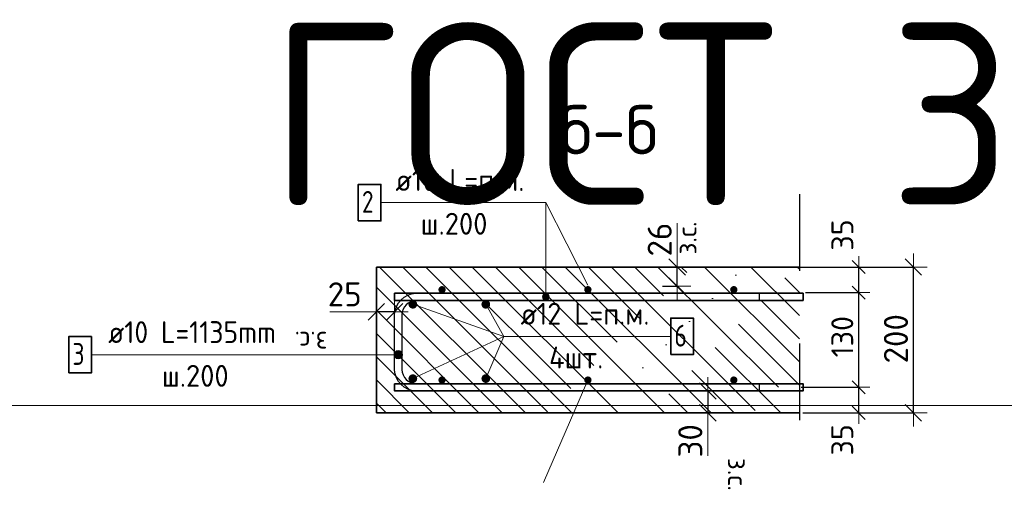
# Model space of a CAD drawing. Header units: metres. Extents: x -38 to 100, y -15 to 19.
# Tile 45 of 63: x 71.674 to 73.023, y 7.225 to 7.881. Entities that reach past the tile are written whole.
import ezdxf

# ---------------------------------------------------------------- set-up
doc = ezdxf.new("R2010")
doc.units = ezdxf.units.M
doc.header["$PDMODE"] = 65
doc.linetypes.add('______4', pattern=[0.135, 0.105, -0.03])
for name, color, linetype, lineweight in [('XR$4$Арм. стержнями верхней зоны', 180, 'Continuous', 35), ('XR$4$Арм. стержнями нижней зоны', 180, 'Continuous', 35), ('XR$4$Арм.стержн. Арматура края', 96, 'Continuous', 35), ('XR$4$Арм.стержн. Доп. арматура', 180, 'Continuous', 35), ('XR$4$Размерная линия (1)', 7, 'Continuous', 13), ('XR$4$Размерная линия_ общее', 7, 'Continuous', 13)]:
    doc.layers.add(name, color=color, linetype=linetype, lineweight=lineweight)
doc.styles.add('ISOCPEUR', font='txt')
doc.dimstyles.new('DIMSTYLE_17', dxfattribs={"dimtxt": 0.03, "dimasz": 0.03, "dimexe": 0, "dimexo": 0, "dimgap": 0.015, "dimtad": 2, "dimdec": 0, "dimlfac": 1000, "dimrnd": 1, "dimzin": 12, "dimdsep": 46, "dimtxsty": 'ISOCPEUR', "dimblk1": 'ALL_ML_STRICH', "dimblk2": 'ALL_ML_STRICH', "dimsah": 1, "dimcen": 0, "dimclrd": 7, "dimclre": 256, "dimclrt": 7, "dimadec": 0, "dimazin": 0, "dimtfac": 1, "dimtdec": 0, "dimtix": 1, "dimtmove": 2, "dimatfit": 3, "dimfxl": 0, "dimtvp": 1.2, "dimtzin": 0, "dimlwd": 0, "dimlwe": -3, "dimarcsym": 0})
doc.dimstyles.new('DIMSTYLE_19', dxfattribs={"dimtxt": 0.033, "dimasz": 0.0375, "dimexe": 0, "dimexo": 0, "dimgap": 0.0165, "dimtad": 2, "dimdec": 0, "dimlfac": 1000, "dimrnd": 1, "dimzin": 12, "dimdsep": 46, "dimtxsty": 'ISOCPEUR', "dimblk1": 'ALL_ML_STRICH', "dimblk2": 'ALL_ML_STRICH', "dimsah": 1, "dimcen": 0, "dimclrd": 7, "dimclre": 256, "dimclrt": 7, "dimadec": 0, "dimazin": 0, "dimtfac": 1, "dimtdec": 0, "dimtix": 1, "dimtmove": 2, "dimatfit": 3, "dimfxl": 0, "dimtvp": 1.2, "dimtzin": 0, "dimlwd": 0, "dimlwe": -3, "dimarcsym": 0})
doc.dimstyles.new('DIMSTYLE_20', dxfattribs={"dimtxt": 0.03, "dimasz": 0.03, "dimexe": 0, "dimexo": 0, "dimgap": 0.015, "dimtad": 2, "dimdec": 0, "dimlfac": 1000, "dimrnd": 1, "dimzin": 12, "dimdsep": 46, "dimtxsty": 'ISOCPEUR', "dimblk1": 'ALL_ML_STRICH', "dimblk2": 'ALL_ML_STRICH', "dimsah": 1, "dimcen": 0, "dimclrd": 7, "dimclre": 256, "dimclrt": 7, "dimadec": 0, "dimazin": 0, "dimtfac": 1, "dimtdec": 0, "dimtix": 1, "dimtmove": 2, "dimatfit": 3, "dimfxl": 0, "dimtzin": 0, "dimlwd": 0, "dimlwe": -3, "dimarcsym": 0})
doc.dimstyles.new('DIMSTYLE_9', dxfattribs={"dimtxt": 0.033, "dimasz": 0.0375, "dimexe": 0, "dimexo": 0, "dimgap": 0.0165, "dimtad": 2, "dimdec": 0, "dimlfac": 1000, "dimrnd": 1, "dimzin": 12, "dimdsep": 46, "dimtxsty": 'ISOCPEUR', "dimblk1": 'ALL_ML_STRICH', "dimblk2": 'ALL_ML_STRICH', "dimsah": 1, "dimcen": 0, "dimclrd": 7, "dimclre": 256, "dimclrt": 7, "dimadec": 0, "dimazin": 0, "dimtfac": 1, "dimtdec": 0, "dimtix": 1, "dimtmove": 2, "dimatfit": 3, "dimfxl": 0, "dimtzin": 0, "dimlwd": 0, "dimlwe": -3, "dimarcsym": 0})

# ---------------------------------------------------------------- blocks, each defined once
blk = doc.blocks.new('ALL_ML_STRICH')
at = {"color": 0, "linetype": 'ByBlock', "lineweight": -2}
for p, q in [((0, -0.5), (0, 0.5)), ((-1, 0), (0.5, 0)), ((-0.3, -0.3), (0.3, 0.3))]:
    blk.add_line(p, q, dxfattribs=at)
blk = doc.blocks.new('*D332')
at = {"layer": 'DEFPOINTS', "color": 7, "linetype": 'Continuous', "lineweight": 13, "transparency": 33554687}
for p in [(72.7273, 7.5419), (72.7273, 7.3419), (72.8988, 7.3419)]:
    blk.add_point(p, dxfattribs=at)
at = {"layer": 'XR$4$Размерная линия_ общее', "color": 253, "linetype": 'Continuous', "lineweight": -2, "true_color": 0xa0a0a0, "transparency": 33554687}
for p, q in [((72.7473, 7.5419), (72.8988, 7.5419)), ((72.7473, 7.3419), (72.8988, 7.3419))]:
    blk.add_line(p, q, dxfattribs=at)
at = {"layer": 'XR$4$Размерная линия_ общее', "color": 7, "linetype": 'Continuous', "lineweight": -2, "transparency": 33554687}
blk.add_line((72.8988, 7.3419), (72.8988, 7.5419), dxfattribs=at)
at = {"layer": 'XR$4$Размерная линия_ общее', "color": 7, "linetype": 'Continuous', "lineweight": 13, "transparency": 33554687, "xscale": 0.0375, "yscale": 0.0375, "zscale": 0.0375}
for p, rotation in [((72.8988, 7.5419), 90), ((72.8988, 7.3419), 270)]:
    blk.add_blockref('ALL_ML_STRICH', p, dxfattribs=dict(at, rotation=rotation))
at = {"layer": 'XR$4$Размерная линия_ общее', "color": 7, "linetype": 'Continuous', "lineweight": 13, "transparency": 33554687, "insert": (72.8748, 7.4435), "char_height": 0.033, "width": 0.099, "attachment_point": 5, "rotation": 90, "style": 'ISOCPEUR'}
blk.add_mtext('\\A1;{200}', dxfattribs=at)
blk = doc.blocks.new('*D333')
at = {"layer": 'DEFPOINTS', "color": 7, "linetype": 'Continuous', "lineweight": 13, "transparency": 33554687}
for p in [(72.7247, 7.3769), (72.744, 7.3419), (72.8238, 7.3419)]:
    blk.add_point(p, dxfattribs=at)
at = {"layer": 'XR$4$Размерная линия (1)', "color": 9, "linetype": 'Continuous', "lineweight": -2, "true_color": 0xc7c7c7, "transparency": 33554687}
for p, q in [((72.7447, 7.3769), (72.8238, 7.3769)), ((72.764, 7.3419), (72.8238, 7.3419))]:
    blk.add_line(p, q, dxfattribs=at)
at = {"layer": 'XR$4$Размерная линия (1)', "color": 7, "linetype": 'Continuous', "lineweight": -2, "transparency": 33554687}
blk.add_line((72.8238, 7.3419), (72.8238, 7.3769), dxfattribs=at)
at = {"layer": 'XR$4$Размерная линия (1)', "color": 7, "linetype": 'Continuous', "lineweight": 13, "transparency": 33554687, "xscale": 0.03, "yscale": 0.03, "zscale": 0.03}
for p, rotation in [((72.8238, 7.3769), 90), ((72.8238, 7.3419), 270)]:
    blk.add_blockref('ALL_ML_STRICH', p, dxfattribs=dict(at, rotation=rotation))
at = {"layer": 'XR$4$Размерная линия (1)', "color": 7, "linetype": 'Continuous', "lineweight": 13, "transparency": 33554687, "insert": (72.8013, 7.3048), "char_height": 0.03, "width": 0.06, "attachment_point": 5, "rotation": 90, "style": 'ISOCPEUR'}
blk.add_mtext('\\A1;{35}', dxfattribs=at)
blk = doc.blocks.new('*D334')
at = {"layer": 'DEFPOINTS', "color": 7, "linetype": 'Continuous', "lineweight": 13, "transparency": 33554687}
for p in [(72.7307, 7.5069), (72.7247, 7.3769), (72.8238, 7.3769)]:
    blk.add_point(p, dxfattribs=at)
at = {"layer": 'XR$4$Размерная линия (1)', "color": 9, "linetype": 'Continuous', "lineweight": -2, "true_color": 0xc7c7c7, "transparency": 33554687}
for p, q in [((72.7507, 7.5069), (72.8238, 7.5069)), ((72.7447, 7.3769), (72.8238, 7.3769))]:
    blk.add_line(p, q, dxfattribs=at)
at = {"layer": 'XR$4$Размерная линия (1)', "color": 7, "linetype": 'Continuous', "lineweight": -2, "transparency": 33554687}
blk.add_line((72.8238, 7.3769), (72.8238, 7.5069), dxfattribs=at)
at = {"layer": 'XR$4$Размерная линия (1)', "color": 7, "linetype": 'Continuous', "lineweight": 13, "transparency": 33554687, "xscale": 0.03, "yscale": 0.03, "zscale": 0.03}
for p, rotation in [((72.8238, 7.5069), 90), ((72.8238, 7.3769), 270)]:
    blk.add_blockref('ALL_ML_STRICH', p, dxfattribs=dict(at, rotation=rotation))
at = {"layer": 'XR$4$Размерная линия (1)', "color": 7, "linetype": 'Continuous', "lineweight": 13, "transparency": 33554687, "insert": (72.8013, 7.4464), "char_height": 0.03, "width": 0.09, "attachment_point": 5, "rotation": 90, "style": 'ISOCPEUR'}
blk.add_mtext('\\A1;{130}', dxfattribs=at)
blk = doc.blocks.new('*D335')
at = {"layer": 'DEFPOINTS', "color": 7, "linetype": 'Continuous', "lineweight": 13, "transparency": 33554687}
for p in [(72.7203, 7.5419), (72.7307, 7.5069), (72.8238, 7.5069)]:
    blk.add_point(p, dxfattribs=at)
at = {"layer": 'XR$4$Размерная линия (1)', "color": 9, "linetype": 'Continuous', "lineweight": -2, "true_color": 0xc7c7c7, "transparency": 33554687}
for p, q in [((72.7403, 7.5419), (72.8238, 7.5419)), ((72.7507, 7.5069), (72.8238, 7.5069))]:
    blk.add_line(p, q, dxfattribs=at)
at = {"layer": 'XR$4$Размерная линия (1)', "color": 7, "linetype": 'Continuous', "lineweight": -2, "transparency": 33554687}
blk.add_line((72.8238, 7.5069), (72.8238, 7.5419), dxfattribs=at)
at = {"layer": 'XR$4$Размерная линия (1)', "color": 7, "linetype": 'Continuous', "lineweight": 13, "transparency": 33554687, "xscale": 0.03, "yscale": 0.03, "zscale": 0.03}
for p, rotation in [((72.8238, 7.5419), 90), ((72.8238, 7.5069), 270)]:
    blk.add_blockref('ALL_ML_STRICH', p, dxfattribs=dict(at, rotation=rotation))
at = {"layer": 'XR$4$Размерная линия (1)', "color": 7, "linetype": 'Continuous', "lineweight": 13, "transparency": 33554687, "insert": (72.8014, 7.5858), "char_height": 0.03, "width": 0.06, "attachment_point": 5, "rotation": 90, "style": 'ISOCPEUR'}
blk.add_mtext('\\A1;{35}', dxfattribs=at)
blk = doc.blocks.new('*D336')
at = {"layer": 'DEFPOINTS', "color": 7, "linetype": 'Continuous', "lineweight": 13, "transparency": 33554687}
for p in [(72.5769, 7.3719), (72.6169, 7.3719), (72.5769, 7.3419)]:
    blk.add_point(p, dxfattribs=at)
at = {"layer": 'XR$4$Размерная линия_ общее', "color": 253, "linetype": 'Continuous', "lineweight": -2, "true_color": 0xa0a0a0, "transparency": 33554687}
for p, q in [((72.5969, 7.3719), (72.6169, 7.3719)), ((72.5969, 7.3419), (72.6169, 7.3419))]:
    blk.add_line(p, q, dxfattribs=at)
at = {"layer": 'XR$4$Размерная линия_ общее', "color": 7, "linetype": 'Continuous', "lineweight": -2, "transparency": 33554687}
blk.add_line((72.6169, 7.3719), (72.6169, 7.3419), dxfattribs=at)
at = {"layer": 'XR$4$Размерная линия_ общее', "color": 7, "linetype": 'Continuous', "lineweight": 13, "transparency": 33554687, "xscale": 0.0375, "yscale": 0.0375, "zscale": 0.0375}
for p, rotation in [((72.6169, 7.3719), 90), ((72.6169, 7.3419), 270)]:
    blk.add_blockref('ALL_ML_STRICH', p, dxfattribs=dict(at, rotation=rotation))
at = {"layer": 'XR$4$Размерная линия_ общее', "color": 7, "linetype": 'Continuous', "lineweight": 13, "transparency": 33554687, "insert": (72.5929, 7.3035), "char_height": 0.033, "width": 0.066, "attachment_point": 5, "rotation": 90, "style": 'ISOCPEUR'}
blk.add_mtext('\\A1;{30}', dxfattribs=at)
at = {"layer": 'XR$4$Размерная линия_ общее', "color": 7, "linetype": 'Continuous', "lineweight": 13, "transparency": 33554687, "insert": (72.6714, 7.28), "char_height": 0.027, "width": 0.00135, "attachment_point": 1, "rotation": 270, "line_spacing_factor": 0.60241, "style": 'ISOCPEUR'}
blk.add_mtext('з.с.', dxfattribs=at)
blk = doc.blocks.new('*D337')
at = {"layer": 'DEFPOINTS', "color": 7, "linetype": 'Continuous', "lineweight": 13, "transparency": 33554687}
for p in [(72.1875, 7.4805), (72.1625, 7.4405), (72.1875, 7.4455)]:
    blk.add_point(p, dxfattribs=at)
at = {"layer": 'XR$4$Размерная линия_ общее', "color": 253, "linetype": 'Continuous', "lineweight": -2, "true_color": 0xa0a0a0, "transparency": 33554687}
for p, q in [((72.1625, 7.4605), (72.1625, 7.4805)), ((72.1875, 7.4655), (72.1875, 7.4805))]:
    blk.add_line(p, q, dxfattribs=at)
at = {"layer": 'XR$4$Размерная линия_ общее', "color": 7, "linetype": 'Continuous', "lineweight": -2, "transparency": 33554687}
blk.add_line((72.1875, 7.4805), (72.1625, 7.4805), dxfattribs=at)
at = {"layer": 'XR$4$Размерная линия_ общее', "color": 7, "linetype": 'Continuous', "lineweight": 13, "transparency": 33554687, "xscale": 0.0375, "yscale": 0.0375, "zscale": 0.0375}
for p, rotation in [((72.1625, 7.4805), 180), ((72.1875, 7.4805), 360)]:
    blk.add_blockref('ALL_ML_STRICH', p, dxfattribs=dict(at, rotation=rotation))
at = {"layer": 'XR$4$Размерная линия_ общее', "color": 7, "linetype": 'Continuous', "lineweight": 13, "transparency": 33554687, "insert": (72.1191, 7.5045), "char_height": 0.033, "width": 0.066, "attachment_point": 5, "style": 'ISOCPEUR'}
blk.add_mtext('\\A1;{25}', dxfattribs=at)
at = {"layer": 'XR$4$Размерная линия_ общее', "color": 7, "linetype": 'Continuous', "lineweight": 13, "transparency": 33554687, "insert": (72.0955, 7.4262), "char_height": 0.027, "width": 0.00135, "attachment_point": 1, "rotation": 180, "line_spacing_factor": 0.60241, "style": 'ISOCPEUR'}
blk.add_mtext('з.с.', dxfattribs=at)
blk = doc.blocks.new('*D476')
at = {"layer": 'DEFPOINTS', "color": 7, "linetype": 'Continuous', "lineweight": 13, "transparency": 33554687}
for p in [(72.5349, 7.5419), (72.5349, 7.5159), (72.5749, 7.5159)]:
    blk.add_point(p, dxfattribs=at)
at = {"layer": 'XR$4$Размерная линия_ общее', "color": 253, "linetype": 'Continuous', "lineweight": -2, "true_color": 0xa0a0a0, "transparency": 33554687}
for p, q in [((72.5549, 7.5419), (72.5749, 7.5419)), ((72.5549, 7.5159), (72.5749, 7.5159))]:
    blk.add_line(p, q, dxfattribs=at)
at = {"layer": 'XR$4$Размерная линия_ общее', "color": 7, "linetype": 'Continuous', "lineweight": -2, "transparency": 33554687}
blk.add_line((72.5749, 7.5159), (72.5749, 7.5419), dxfattribs=at)
at = {"layer": 'XR$4$Размерная линия_ общее', "color": 7, "linetype": 'Continuous', "lineweight": 13, "transparency": 33554687, "xscale": 0.0375, "yscale": 0.0375, "zscale": 0.0375}
for p, rotation in [((72.5749, 7.5419), 90), ((72.5749, 7.5159), 270)]:
    blk.add_blockref('ALL_ML_STRICH', p, dxfattribs=dict(at, rotation=rotation))
at = {"layer": 'XR$4$Размерная линия_ общее', "color": 7, "linetype": 'Continuous', "lineweight": 13, "transparency": 33554687, "insert": (72.5744, 7.5592), "char_height": 0.027, "width": 0.00135, "attachment_point": 1, "rotation": 90, "line_spacing_factor": 0.60241, "style": 'ISOCPEUR'}
blk.add_mtext('з.с.', dxfattribs=at)
at = {"layer": 'XR$4$Размерная линия_ общее', "color": 7, "linetype": 'Continuous', "lineweight": 13, "transparency": 33554687, "insert": (72.5509, 7.5796), "char_height": 0.033, "width": 0.066, "attachment_point": 5, "rotation": 90, "style": 'ISOCPEUR'}
blk.add_mtext('\\A1;{26}', dxfattribs=at)

msp = doc.modelspace()

# ---------------------------------------------------------------- hatches: boundary and pattern name
at = {"linetype": 'Continuous', "lineweight": 13, "transparency": 33554687}
h = msp.add_hatch(dxfattribs=at)
h.set_pattern_fill('__________540', scale=0.015, style=0, pattern_type=2)
h.set_pattern_definition([(135, (0, 0), (-0.031819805, -0.031819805), [0.4, -0.05, 0, -0.05]), (135, (-0.01591, -0.01591), (-0.031819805, -0.031819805), [0.8, -0.1, 0.1, -0.1])])
h.paths.add_polyline_path([(72.1625, 7.5419), (72.1625, 7.3419), (72.7424, 7.3419), (72.7424, 7.5419)], flags=0)
at = {"layer": 'XR$4$Арм. стержнями верхней зоны', "linetype": 'Continuous', "lineweight": 35, "transparency": 33554687}
for points in [[(72.2575, 7.5109), (72.2572, 7.5128), (72.2561, 7.5144), (72.2545, 7.5155), (72.2525, 7.5159), (72.2506, 7.5155), (72.249, 7.5144), (72.2479, 7.5128), (72.2475, 7.5109), (72.2479, 7.509), (72.249, 7.5073), (72.2506, 7.5063), (72.2525, 7.5059), (72.2545, 7.5063), (72.2561, 7.5073), (72.2572, 7.509)], [(72.4575, 7.5109), (72.4572, 7.5128), (72.4561, 7.5144), (72.4545, 7.5155), (72.4525, 7.5159), (72.4506, 7.5155), (72.449, 7.5144), (72.4479, 7.5128), (72.4475, 7.5109), (72.4479, 7.509), (72.449, 7.5073), (72.4506, 7.5063), (72.4525, 7.5059), (72.4545, 7.5063), (72.4561, 7.5073), (72.4572, 7.509)], [(72.6575, 7.5109), (72.6572, 7.5128), (72.6561, 7.5144), (72.6545, 7.5155), (72.6525, 7.5159), (72.6506, 7.5155), (72.649, 7.5144), (72.6479, 7.5128), (72.6475, 7.5109), (72.6479, 7.509), (72.649, 7.5073), (72.6506, 7.5063), (72.6525, 7.5059), (72.6545, 7.5063), (72.6561, 7.5073), (72.6572, 7.509)]]:
    msp.add_hatch(color=4, dxfattribs=at).paths.add_polyline_path(points)
at = {"layer": 'XR$4$Арм. стержнями верхней зоны', "linetype": 'Continuous', "lineweight": 13, "transparency": 33554687}
for points in [[(72.3924, 7.5047), (72.3969, 7.5047), (72.3947, 7.5054)], [(72.3986, 7.5031), (72.3908, 7.5031), (72.3902, 7.5009)], [(72.3986, 7.5031), (72.3902, 7.5009), (72.3992, 7.5009)], [(72.3992, 7.5009), (72.3902, 7.5009), (72.3908, 7.4986)], [(72.3969, 7.5047), (72.3924, 7.5047), (72.3908, 7.5031)], [(72.3969, 7.5047), (72.3908, 7.5031), (72.3986, 7.5031)], [(72.3992, 7.5009), (72.3908, 7.4986), (72.3986, 7.4986)], [(72.3986, 7.4986), (72.3908, 7.4986), (72.3924, 7.497)], [(72.3986, 7.4986), (72.3924, 7.497), (72.3969, 7.497)], [(72.3969, 7.497), (72.3924, 7.497), (72.3947, 7.4964)]]:
    msp.add_hatch(color=7, dxfattribs=at).paths.add_polyline_path(points)
at = {"layer": 'XR$4$Арм. стержнями нижней зоны', "linetype": 'Continuous', "lineweight": 35, "transparency": 33554687}
for points in [[(72.2575, 7.3869), (72.2572, 7.3888), (72.2561, 7.3904), (72.2545, 7.3915), (72.2525, 7.3919), (72.2506, 7.3915), (72.249, 7.3904), (72.2479, 7.3888), (72.2475, 7.3869), (72.2479, 7.385), (72.249, 7.3833), (72.2506, 7.3823), (72.2525, 7.3819), (72.2545, 7.3823), (72.2561, 7.3833), (72.2572, 7.385)], [(72.4575, 7.3869), (72.4572, 7.3888), (72.4561, 7.3904), (72.4545, 7.3915), (72.4525, 7.3919), (72.4506, 7.3915), (72.449, 7.3904), (72.4479, 7.3888), (72.4475, 7.3869), (72.4479, 7.385), (72.449, 7.3833), (72.4506, 7.3823), (72.4525, 7.3819), (72.4545, 7.3823), (72.4561, 7.3833), (72.4572, 7.385)], [(72.6575, 7.3869), (72.6572, 7.3888), (72.6561, 7.3904), (72.6545, 7.3915), (72.6525, 7.3919), (72.6506, 7.3915), (72.649, 7.3904), (72.6479, 7.3888), (72.6475, 7.3869), (72.6479, 7.385), (72.649, 7.3833), (72.6506, 7.3823), (72.6525, 7.3819), (72.6545, 7.3823), (72.6561, 7.3833), (72.6572, 7.385)]]:
    msp.add_hatch(color=4, dxfattribs=at).paths.add_polyline_path(points)
at = {"layer": 'XR$4$Арм.стержн. Арматура края', "linetype": 'Continuous', "lineweight": 13, "transparency": 33554687}
for points in [[(72.1877, 7.4188), (72.1877, 7.4244), (72.1869, 7.4216)], [(72.1877, 7.4244), (72.1897, 7.4168), (72.1897, 7.4265)], [(72.1877, 7.4244), (72.1877, 7.4188), (72.1897, 7.4168)], [(72.1897, 7.4265), (72.1925, 7.416), (72.1925, 7.4272)], [(72.1897, 7.4265), (72.1897, 7.4168), (72.1925, 7.416)], [(72.1925, 7.4272), (72.1925, 7.416), (72.1954, 7.4168)], [(72.1925, 7.4272), (72.1954, 7.4168), (72.1954, 7.4265)], [(72.1954, 7.4265), (72.1954, 7.4168), (72.1974, 7.4188)], [(72.1954, 7.4265), (72.1974, 7.4188), (72.1974, 7.4244)], [(72.1974, 7.4244), (72.1974, 7.4188), (72.1982, 7.4216)]]:
    msp.add_hatch(color=7, dxfattribs=at).paths.add_polyline_path(points)
at = {"layer": 'XR$4$Арм.стержн. Доп. арматура', "linetype": 'Continuous', "lineweight": 50, "transparency": 33554687}
for points in [[(72.2185, 7.4908), (72.2181, 7.4931), (72.2168, 7.495), (72.2148, 7.4963), (72.2125, 7.4968), (72.2102, 7.4963), (72.2083, 7.495), (72.207, 7.4931), (72.2065, 7.4908), (72.207, 7.4885), (72.2083, 7.4865), (72.2102, 7.4852), (72.2125, 7.4848), (72.2148, 7.4852), (72.2168, 7.4865), (72.2181, 7.4885)], [(72.3185, 7.4908), (72.3181, 7.4931), (72.3168, 7.495), (72.3148, 7.4963), (72.3125, 7.4968), (72.3102, 7.4963), (72.3083, 7.495), (72.307, 7.4931), (72.3065, 7.4908), (72.307, 7.4885), (72.3083, 7.4865), (72.3102, 7.4852), (72.3125, 7.4848), (72.3148, 7.4852), (72.3168, 7.4865), (72.3181, 7.4885)], [(72.2185, 7.3888), (72.2181, 7.3911), (72.2168, 7.3931), (72.2148, 7.3944), (72.2125, 7.3948), (72.2102, 7.3944), (72.2083, 7.3931), (72.207, 7.3911), (72.2065, 7.3888), (72.207, 7.3865), (72.2083, 7.3846), (72.2102, 7.3833), (72.2125, 7.3828), (72.2148, 7.3833), (72.2168, 7.3846), (72.2181, 7.3865)], [(72.3185, 7.3888), (72.3181, 7.3911), (72.3168, 7.3931), (72.3148, 7.3944), (72.3125, 7.3948), (72.3102, 7.3944), (72.3083, 7.3931), (72.307, 7.3911), (72.3065, 7.3888), (72.307, 7.3865), (72.3083, 7.3846), (72.3102, 7.3833), (72.3125, 7.3828), (72.3148, 7.3833), (72.3168, 7.3846), (72.3181, 7.3865)]]:
    msp.add_hatch(color=34, dxfattribs=at).paths.add_polyline_path(points)

# ---------------------------------------------------------------- linework, layer by layer
at = {"color": 7, "linetype": '______4', "lineweight": 25, "transparency": 33554687}
msp.add_line((72.7424, 7.6419), (72.7424, 7.2419), dxfattribs=at)
at = {"color": 7, "linetype": 'Continuous', "lineweight": 13, "transparency": 33554687}
for p, q in [((72.4525, 7.5169), (72.3947, 7.6303)), ((72.5749, 7.5419), (72.5749, 7.6019)), ((72.1625, 7.4805), (72.0985, 7.4805)), ((72.4525, 7.3869), (72.3918, 7.2464)), ((88.0842, 7.3519), (69.5842, 7.3519)), ((72.6169, 7.3419), (72.6169, 7.2829))]:
    msp.add_line(p, q, dxfattribs=at)
at = {"color": 7, "linetype": 'Continuous', "lineweight": 35, "transparency": 33554687}
for p, q in [((72.1625, 7.5419), (72.1625, 7.3419)), ((72.7424, 7.5419), (72.1625, 7.5419)), ((72.1625, 7.3419), (72.7424, 7.3419))]:
    msp.add_line(p, q, dxfattribs=at)
at = {"layer": 'XR$4$Арм. стержнями верхней зоны', "color": 7, "linetype": 'Continuous', "lineweight": 13, "transparency": 33554687}
for p, q in [((72.1687, 7.6303), (72.3947, 7.6303)), ((72.3947, 7.6303), (72.3947, 7.5009)), ((72.3947, 7.5054), (72.3947, 7.5054)), ((72.3902, 7.5009), (72.3902, 7.5009)), ((72.3947, 7.4964), (72.3947, 7.4964)), ((72.3992, 7.5009), (72.3992, 7.5009))]:
    msp.add_line(p, q, dxfattribs=at)
at = {"layer": 'XR$4$Арм. стержнями верхней зоны', "color": 7, "linetype": 'Continuous', "lineweight": 35, "transparency": 33554687}
msp.add_lwpolyline([(72.1377, 7.6053), (72.1687, 7.6053), (72.1687, 7.6553), (72.1377, 7.6553), (72.1377, 7.6053)], dxfattribs=at)
at = {"layer": 'XR$4$Арм. стержнями верхней зоны', "color": 4, "linetype": 'Continuous', "lineweight": 35, "transparency": 33554687}
msp.add_lwpolyline([(72.7474, 7.4959), (72.1875, 7.4959), (72.1875, 7.5059), (72.7474, 7.5059), (72.7474, 7.4959)], dxfattribs=at)
at = {"layer": 'XR$4$Арм. стержнями верхней зоны', "color": 7, "linetype": 'Continuous', "lineweight": 13, "transparency": 33554687}
msp.add_circle((72.3947, 7.5009), 0.0045, dxfattribs=at)
at = {"layer": 'XR$4$Арм. стержнями нижней зоны', "color": 4, "linetype": 'Continuous', "lineweight": 35, "transparency": 33554687}
msp.add_lwpolyline([(72.1875, 7.3819), (72.7474, 7.3819), (72.7474, 7.3719), (72.1875, 7.3719), (72.1875, 7.3819)], dxfattribs=at)
at = {"layer": 'XR$4$Арм.стержн. Арматура края', "color": 7, "linetype": 'Continuous', "lineweight": 13, "transparency": 33554687}
for p, q in [((72.1925, 7.4272), (72.1925, 7.4272)), ((71.7719, 7.4216), (72.0819, 7.4216)), ((72.0819, 7.4216), (72.1925, 7.4216)), ((72.1869, 7.4216), (72.1869, 7.4216)), ((72.1925, 7.416), (72.1925, 7.416)), ((72.1982, 7.4216), (72.1982, 7.4216))]:
    msp.add_line(p, q, dxfattribs=at)
at = {"layer": 'XR$4$Арм.стержн. Арматура края', "color": 4, "linetype": 'Continuous', "lineweight": 25, "transparency": 33554687}
msp.add_lwpolyline([(72.6875, 7.3719), (72.2161, 7.3719), (72.2109, 7.3726), (72.2055, 7.3744), (72.2004, 7.3772), (72.1963, 7.3806), (72.1929, 7.3848), (72.1901, 7.3898), (72.1883, 7.3952), (72.1875, 7.4004), (72.1875, 7.4773), (72.1883, 7.4825), (72.1901, 7.488), (72.1929, 7.493), (72.1963, 7.4971), (72.2004, 7.5006), (72.2055, 7.5034), (72.2109, 7.5052), (72.2161, 7.5059), (72.6875, 7.5059), (72.6875, 7.4959), (72.2168, 7.4959), (72.2132, 7.4954), (72.2095, 7.4942), (72.2061, 7.4923), (72.2034, 7.49), (72.2011, 7.4873), (72.1993, 7.4839), (72.198, 7.4803), (72.1975, 7.4766), (72.1975, 7.4011), (72.198, 7.3975), (72.1993, 7.3938), (72.2011, 7.3905), (72.2034, 7.3877), (72.2061, 7.3855), (72.2095, 7.3836), (72.2132, 7.3824), (72.2168, 7.3819), (72.6875, 7.3819), (72.6875, 7.3719)], dxfattribs=at)
at = {"layer": 'XR$4$Арм.стержн. Арматура края', "color": 7, "linetype": 'Continuous', "lineweight": 35, "transparency": 33554687}
msp.add_lwpolyline([(71.7409, 7.3966), (71.7719, 7.3966), (71.7719, 7.4466), (71.7409, 7.4466), (71.7409, 7.3966)], dxfattribs=at)
at = {"layer": 'XR$4$Арм.стержн. Арматура края', "color": 7, "linetype": 'Continuous', "lineweight": 13, "transparency": 33554687}
msp.add_circle((72.1925, 7.4216), 0.00563, dxfattribs=at)
at = {"layer": 'XR$4$Арм.стержн. Доп. арматура', "color": 7, "linetype": 'Continuous', "lineweight": 13, "transparency": 33554687}
for q in [(72.2125, 7.4908), (72.3125, 7.4908), (72.2125, 7.3888), (72.3125, 7.3888), (72.5662, 7.4468)]:
    msp.add_line((72.3372, 7.4468), q, dxfattribs=at)
at = {"layer": 'XR$4$Арм.стержн. Доп. арматура', "color": 7, "linetype": 'Continuous', "lineweight": 35, "transparency": 33554687}
msp.add_lwpolyline([(72.5662, 7.4218), (72.5972, 7.4218), (72.5972, 7.4718), (72.5662, 7.4718), (72.5662, 7.4218)], dxfattribs=at)

# ---------------------------------------------------------------- texts
at = {"color": 7, "linetype": 'Continuous', "lineweight": 35, "transparency": 33554687, "insert": (72.015, 7.6269), "char_height": 0.25, "width": 2.743715, "attachment_point": 7, "style": 'ISOCPEUR'}
msp.add_mtext('\\W0.96;ГОСТ 34028-2016', dxfattribs=at)
at = {"color": 7, "linetype": 'Continuous', "lineweight": 50, "transparency": 33554687, "insert": (72.4813, 7.7303), "char_height": 0.0675, "width": 0.172565, "attachment_point": 5, "style": 'ISOCPEUR'}
msp.add_mtext('\\A1;{\\fISOCPEUR|i0|b0;\\H0.067500;\\W1.000000;\\C7;б-б}\\P', dxfattribs=at)
at = {"layer": 'XR$4$Арм. стержнями верхней зоны', "color": 7, "linetype": 'Continuous', "lineweight": 25, "transparency": 33554687, "char_height": 0.03, "attachment_point": 7, "style": 'ISOCPEUR'}
for s, insert, width in [('\\W0.94;ø10 L=п.м.', (72.1887, 7.6463), 0.199983), ('\\W0.78;2', (72.1427, 7.6163), 0.032641), ('\\W0.95;ш.200 ', (72.2232, 7.5863), 0.1312)]:
    msp.add_mtext(s, dxfattribs=dict(at, insert=insert, width=width))
at = {"layer": 'XR$4$Арм.стержн. Арматура края', "color": 7, "linetype": 'Continuous', "lineweight": 25, "transparency": 33554687, "char_height": 0.03, "attachment_point": 7, "style": 'ISOCPEUR'}
for s, insert, width in [('\\W0.92;ø10 L=1135mm ', (71.7949, 7.4376), 0.280669), ('\\W0.78;3', (71.7459, 7.4076), 0.032641), ('\\W0.95;ш.200 ', (71.8684, 7.3776), 0.1312)]:
    msp.add_mtext(s, dxfattribs=dict(at, insert=insert, width=width))
at = {"layer": 'XR$4$Арм.стержн. Доп. арматура', "color": 7, "linetype": 'Continuous', "lineweight": 25, "transparency": 33554687, "char_height": 0.03, "attachment_point": 7, "style": 'ISOCPEUR'}
for s, insert, width in [('\\W0.94;ø12 L=п.м.', (72.3602, 7.4628), 0.199983), ('\\W0.78;6', (72.5712, 7.4328), 0.032641), ('\\W0.95;4шт. ', (72.3992, 7.4028), 0.119158)]:
    msp.add_mtext(s, dxfattribs=dict(at, insert=insert, width=width))

# ---------------------------------------------------------------- dimensions: what is measured, and where the dimension line sits
at = {"layer": 'XR$4$Размерная линия (1)', "color": 7, "linetype": 'Continuous', "lineweight": 13, "transparency": 33554687}
for base, p1, p2, dimstyle, picture, middle in [((72.8238, 7.5419), (72.7507, 7.5069), (72.7403, 7.5419), 'DIMSTYLE_17', '*D335', (72.8014, 7.5858)), ((72.8238, 7.5069), (72.7447, 7.3769), (72.7507, 7.5069), 'DIMSTYLE_20', '*D334', (72.8013, 7.4464)), ((72.8238, 7.3769), (72.764, 7.3419), (72.7447, 7.3769), 'DIMSTYLE_17', '*D333', (72.8013, 7.3048))]:
    dim = msp.add_linear_dim(base=base, p1=p1, p2=p2, angle=90, dimstyle=dimstyle, override={"dimpost": '<>', "dimclrd": 7, "dimclre": 9, "dimclrt": 7, "dimlwd": 0, "dimlwe": 65533}, dxfattribs=at)
    dim.commit()
    dim.dimension.update_dxf_attribs({"geometry": picture, "text_midpoint": middle, "dimtype": 160})
at = {"layer": 'XR$4$Размерная линия_ общее', "color": 7, "linetype": 'Continuous', "lineweight": 13, "transparency": 33554687}
for base, p1, p2, angle, picture, middle in [((72.5749, 7.5419), (72.5549, 7.5159), (72.5549, 7.5419), 90, '*D476', (72.5509, 7.5796)), ((72.1625, 7.4805), (72.1875, 7.4655), (72.1625, 7.4605), 180, '*D337', (72.1191, 7.5045)), ((72.6169, 7.3419), (72.5969, 7.3719), (72.5969, 7.3419), 270, '*D336', (72.5929, 7.3035))]:
    dim = msp.add_linear_dim(base=base, p1=p1, p2=p2, angle=angle, text='<>\\Xз.с.', dimstyle='DIMSTYLE_19', override={"dimpost": '<>', "dimclrd": 7, "dimclre": 253, "dimclrt": 7, "dimlwd": 0, "dimlwe": 65533}, dxfattribs=at)
    dim.commit()
    dim.dimension.update_dxf_attribs({"geometry": picture, "text_midpoint": middle, "dimtype": 160})
dim = msp.add_linear_dim(base=(72.8988, 7.5419), p1=(72.7473, 7.3419), p2=(72.7473, 7.5419), angle=90, dimstyle='DIMSTYLE_9', override={"dimpost": '<>', "dimclrd": 7, "dimclre": 253, "dimclrt": 7, "dimlwd": 0, "dimlwe": 65533}, dxfattribs=at)
dim.commit()
dim.dimension.update_dxf_attribs({"geometry": '*D332', "text_midpoint": (72.8748, 7.4435), "dimtype": 160})

doc.saveas('drawing.dxf')
